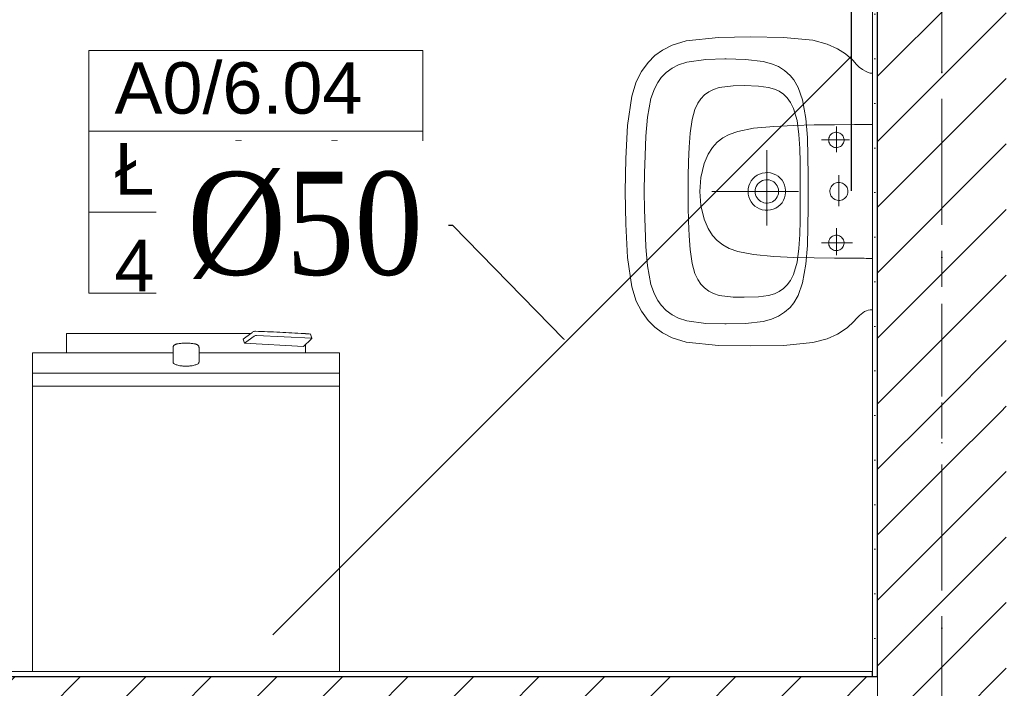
# Model space of a CAD drawing. Header units: millimetres. Extents: x -52968 to 399385, y -141133 to 110561.
# Tile 105 of 146: x 82214 to 84126, y -112810 to -111511. Entities that reach past the tile are written whole.
import ezdxf
from ezdxf import colors
from ezdxf.entities.mleader import LeaderData, LeaderLine
from ezdxf.math import Vec2, Vec3

# ---------------------------------------------------------------- set-up
doc = ezdxf.new("R2010")
doc.units = ezdxf.units.MM
for name, pattern in [('SIM-Wegliniec-21.07.2025-Parter$0$Kropki i Kreski', [360, 180, -90, 0, -90]), ('SIM-Wegliniec-21.07.2025-Parter$0$Przerywana długa', [390, 250, -140]), ('SIM-Wegliniec-21.07.2025-Parter$0$Przerywana podwójnie', [295, 125, -50, 70, -50])]:
    doc.linetypes.add(name, pattern=pattern)
doc.layers.add('_xref', color=250, linetype='Continuous')
for name, color, linetype, lineweight in [('RR_IWK_KS', 19, 'Kanalizacja', 30), ('RR_IWK_opisy', 7, 'Continuous', 0), ('SIM-Wegliniec-21.07.2025-Parter$0$Nowe_A-Armatura_Nr_pióra__2', 250, 'Continuous', 0), ('SIM-Wegliniec-21.07.2025-Parter$0$Nowe_A-Belki-Wieniec_Nr_pióra__69', 250, 'Continuous', 0), ('SIM-Wegliniec-21.07.2025-Parter$0$Nowe_A-Belki-Wieniec_Nr_pióra__90', 250, 'Continuous', 0), ('SIM-Wegliniec-21.07.2025-Parter$0$Nowe_A-Osi_Nr_pióra__20', 250, 'Continuous', 0), ('SIM-Wegliniec-21.07.2025-Parter$0$Nowe_A-Posadzki_Nr_pióra__89', 250, 'Continuous', 0), ('SIM-Wegliniec-21.07.2025-Parter$0$Nowe_A-Strefy-Parter_Nr_pióra__94', 250, 'Continuous', 0), ('SIM-Wegliniec-21.07.2025-Parter$0$Nowe_A-Ściany-Działowe', 250, 'Continuous', 0), ('SIM-Wegliniec-21.07.2025-Parter$0$Nowe_A-Ściany-Działowe_Nr_pióra__27', 250, 'Continuous', 0), ('SIM-Wegliniec-21.07.2025-Parter$0$Nowe_A-Ściany-Działowe_Nr_pióra__47', 250, 'Continuous', 0), ('SIM-Wegliniec-21.07.2025-Parter$0$Nowe_A-Ściany-Wewnętrzne', 250, 'Continuous', 0), ('SIM-Wegliniec-21.07.2025-Parter$0$Nowe_A-Ściany-Wewnętrzne_Nr_pióra__27', 250, 'Continuous', 0), ('SIM-Wegliniec-21.07.2025-Parter$0$Nowe_A-Ściany-Wewnętrzne_Nr_pióra__47', 250, 'Continuous', 0), ('SIM-Wegliniec-21.07.2025-Parter$0$Nowe_Metryczki pomieszczeń Archicada_Nr_pióra__6', 250, 'Continuous', 0)]:
    doc.layers.add(name, color=color, linetype=linetype, lineweight=lineweight)
doc.styles.add('Garamond', font='GARA.TTF')
doc.styles.add('SIM-Wegliniec-21.07.2025-Parter$0$STYL_AUTOMATYCZNY_2', font='arial.ttf')
doc.styles.get("Standard").update_dxf_attribs({"font": 'arial.ttf'})
doc.linetypes.add('Kanalizacja', pattern='A,25,0,["◄",Standard,S=5,R=0,X=-5,Y=-2.5],0', length=25)
pattern_1 = [(45, (0, 0), (-63.63961, 63.63961), [])]
pattern_2 = [(0, (0, 0), (0, 86.60254), [0, -50]), (0, (25, 43.3), (0, 86.60254), [0, -50])]

# ---------------------------------------------------------------- blocks, each defined once
blk = doc.blocks.new('SIM-Wegliniec-21.07.2025-Parter')
at = {"layer": 'SIM-Wegliniec-21.07.2025-Parter$0$Nowe_A-Ściany-Działowe', "linetype": 'Continuous', "lineweight": 0}
h = blk.add_hatch(dxfattribs=at)
h.set_pattern_fill('Bloczki_ceramiczne', color=256, style=0, pattern_type=2)
h.set_pattern_definition(pattern_1)
h.paths.add_polyline_path([(82160.1, -112902.6), (83870.1, -112902.6), (83870.1, -112787.6), (82160.1, -112787.6)])
at = {"layer": 'SIM-Wegliniec-21.07.2025-Parter$0$Nowe_A-Ściany-Działowe', "linetype": 'Continuous', "lineweight": 0, "true_color": 0x000000}
h = blk.add_hatch(dxfattribs=at)
h.set_pattern_fill('Tynk', color=18, style=0, pattern_type=2)
h.set_pattern_definition(pattern_2)
h.paths.add_polyline_path([(82170.1, -112787.6), (83870.1, -112787.6), (83870.1, -112777.6), (82170.1, -112777.6)])
at = {"layer": 'SIM-Wegliniec-21.07.2025-Parter$0$Nowe_A-Ściany-Działowe', "linetype": 'Continuous', "lineweight": 0}
h = blk.add_hatch(dxfattribs=at)
h.set_pattern_fill('Bloczki_ceramiczne', color=256, style=0, pattern_type=2)
h.set_pattern_definition(pattern_1)
h.paths.add_polyline_path([(83870.1, -112787.6), (83870.1, -112902.6), (83880.1, -112902.6), (83880.1, -112787.6)])
at = {"layer": 'SIM-Wegliniec-21.07.2025-Parter$0$Nowe_A-Ściany-Wewnętrzne', "linetype": 'Continuous', "lineweight": 0}
h = blk.add_hatch(dxfattribs=at)
h.set_pattern_fill('Tynk', color=256, style=0, pattern_type=2)
h.set_pattern_definition(pattern_2)
h.paths.add_polyline_path([(83880.1, -112787.6), (83880.1, -109677.6), (83870.1, -109677.6), (83870.1, -112787.6)])
h = blk.add_hatch(dxfattribs=at)
h.set_pattern_fill('Bloczki_ceramiczne', color=256, style=0, pattern_type=2)
h.set_pattern_definition(pattern_1)
h.paths.add_polyline_path([(84130.1, -112272.6), (84130.1, -109677.6), (83880.1, -109677.6), (83880.1, -112272.6)])
h = blk.add_hatch(dxfattribs=at)
h.set_pattern_fill('Bloczki_ceramiczne', color=256, style=0, pattern_type=2)
h.set_pattern_definition(pattern_1)
h.paths.add_polyline_path([(83880.1, -112272.6), (83880.1, -112387.6), (84130.1, -112387.6), (84130.1, -112272.6)])
h = blk.add_hatch(dxfattribs=at)
h.set_pattern_fill('Bloczki_ceramiczne', color=256, style=0, pattern_type=2)
h.set_pattern_definition(pattern_1)
h.paths.add_polyline_path([(83880.1, -112387.6), (83880.1, -112787.6), (84130.1, -112787.6), (84130.1, -112387.6)])
h = blk.add_hatch(dxfattribs=at)
h.set_pattern_fill('Bloczki_ceramiczne', color=256, style=0, pattern_type=2)
h.set_pattern_definition(pattern_1)
h.paths.add_polyline_path([(83880.1, -112787.6), (83880.1, -112902.6), (84130.1, -112902.6), (84130.1, -112787.6)])
at = {"layer": 'SIM-Wegliniec-21.07.2025-Parter$0$Nowe_A-Armatura_Nr_pióra__2', "linetype": 'Continuous', "lineweight": 13}
for p, q in [((83508.5, -111552), (83571.1, -111545.7)), ((83571.1, -111545.7), (83633.4, -111544.7)), ((83633.4, -111544.7), (83697.2, -111545.6)), ((83697.2, -111545.6), (83754.3, -111551.2)), ((83462.1, -111570.2), (83481.3, -111560.4)), ((83481.3, -111560.4), (83508.5, -111552)), ((83754.3, -111551.2), (83782.3, -111558.6)), ((83782.3, -111558.6), (83802.4, -111567.5)), ((83434.4, -111594), (83447.4, -111581)), ((83447.4, -111581), (83462.1, -111570.2)), ((83802.4, -111567.5), (83817.9, -111577.4)), ((83817.9, -111577.4), (83831.8, -111589.6)), ((83421.3, -111612), (83434.4, -111594)), ((83469.4, -111613.6), (83480.9, -111605.3)), ((83480.9, -111605.3), (83493.6, -111598.7)), ((83493.6, -111598.7), (83509.7, -111593.4)), ((83509.7, -111593.4), (83546.3, -111588.5)), ((83546.3, -111588.5), (83583.2, -111587.4)), ((83583.2, -111587.4), (83586.1, -111587.4)), ((83586.1, -111587.3), (83623.4, -111588.3)), ((83623.4, -111588.3), (83657.7, -111592.2)), ((83657.7, -111592.2), (83674.3, -111596.7)), ((83674.3, -111596.7), (83687.4, -111602.4)), ((83687.4, -111602.4), (83699.6, -111610.1)), ((83831.8, -111589.6), (83839.1, -111597.9)), ((83841.7, -111600.8), (83839.1, -111597.9)), ((83844.5, -111603.4), (83841.7, -111600.8)), ((83850.7, -111608.2), (83844.5, -111603.4)), ((83411.5, -111631.6), (83421.3, -111612)), ((83453.1, -111632.9), (83459.6, -111623.7)), ((83459.6, -111623.7), (83469.4, -111613.6)), ((83699.6, -111610.1), (83710.3, -111619.5)), ((83710.3, -111619.5), (83717.5, -111628.2)), ((83857.8, -111612), (83850.7, -111608.2)), ((83861.8, -111613.6), (83857.8, -111612)), ((83865.9, -111614.9), (83861.8, -111613.6)), ((83865.9, -111614.9), (83866.4, -111614.9)), ((83866.4, -111614.9), (83866.9, -111614.9)), ((83866.9, -111614.9), (83867.4, -111614.9)), ((83867.4, -111614.9), (83867.9, -111614.9)), ((83867.9, -111614.9), (83868.4, -111614.9)), ((83868.4, -111614.9), (83868.9, -111614.9)), ((83868.9, -111614.9), (83869.5, -111614.9)), ((83869.5, -111614.9), (83870.1, -111614.9)), ((83870.1, -111614.9), (83870.1, -111639.7)), ((83402.9, -111659.4), (83411.5, -111631.6)), ((83446.6, -111645.5), (83453.1, -111632.9)), ((83561.3, -111646.6), (83572.5, -111643)), ((83572.5, -111643), (83599.7, -111639.6)), ((83599.7, -111639.6), (83621.1, -111639.1)), ((83621.1, -111639.1), (83648.6, -111640)), ((83648.6, -111640), (83668.2, -111642.6)), ((83668.2, -111642.6), (83679.7, -111645.8)), ((83717.5, -111628.2), (83726.1, -111642.9)), ((83726.1, -111642.9), (83734.6, -111667)), ((83870.1, -111639.7), (83870.1, -111668.9)), ((83394.7, -111716.7), (83402.9, -111659.4)), ((83440, -111664.3), (83446.6, -111645.5)), ((83536.9, -111664.8), (83544.1, -111657.3)), ((83544.1, -111657.3), (83552.4, -111651.2)), ((83552.4, -111651.2), (83561.3, -111646.6)), ((83679.7, -111645.8), (83688.8, -111650.1)), ((83688.8, -111650.1), (83697.3, -111655.9)), ((83697.3, -111655.9), (83704.8, -111663.2)), ((83433.4, -111700.5), (83440, -111664.3)), ((83525.4, -111685.6), (83530.9, -111673.6)), ((83530.9, -111673.6), (83536.9, -111664.8)), ((83704.8, -111663.2), (83711.2, -111671.8)), ((83711.2, -111671.8), (83717, -111683.5)), ((83734.6, -111667), (83741, -111703.2)), ((83870.1, -111668.9), (83870.1, -111698.2)), ((83430.2, -111737.5), (83433.4, -111700.5)), ((83519.9, -111705), (83525.4, -111685.6)), ((83717, -111683.5), (83723.8, -111707.2)), ((83870.1, -111698.2), (83870.1, -111727.5)), ((83391.2, -111781.1), (83394.7, -111716.7)), ((83516, -111731.7), (83519.9, -111705)), ((83678.4, -111718.4), (83639.2, -111722.1)), ((83717.6, -111716.5), (83678.4, -111718.4)), ((83757, -111715.6), (83717.6, -111716.5)), ((83723.8, -111707.2), (83727.4, -111734)), ((83741, -111703.2), (83743.7, -111740)), ((83796.3, -111715.1), (83757, -111715.6)), ((83835.6, -111714.9), (83796.3, -111715.1)), ((83800.1, -111724.7), (83800.1, -111718.4)), ((83835.9, -111714.9), (83835.6, -111714.9)), ((83835.9, -111714.9), (83835.6, -111714.9)), ((83836.2, -111714.9), (83835.9, -111714.9)), ((83836.2, -111714.9), (83835.9, -111714.9)), ((83836.4, -111714.9), (83836.2, -111714.9)), ((83836.5, -111714.9), (83836.2, -111714.9)), ((83836.7, -111714.9), (83836.4, -111714.9)), ((83836.7, -111714.9), (83836.5, -111714.9)), ((83837, -111714.9), (83836.7, -111714.9)), ((83837, -111714.9), (83836.7, -111714.9)), ((83837.3, -111714.9), (83837, -111714.9)), ((83837.3, -111714.9), (83837, -111714.9)), ((83837.6, -111714.9), (83837.3, -111714.9)), ((83837.6, -111714.9), (83837.3, -111714.9)), ((83837.8, -111714.9), (83837.6, -111714.9)), ((83837.8, -111714.9), (83837.6, -111714.9)), ((83841.9, -111714.9), (83837.8, -111714.9)), ((83845.9, -111714.8), (83841.9, -111714.9)), ((83849.9, -111714.8), (83845.9, -111714.8)), ((83854, -111714.8), (83849.9, -111714.8)), ((83858, -111714.8), (83854, -111714.8)), ((83862, -111714.8), (83858, -111714.8)), ((83866, -111714.8), (83862, -111714.8)), ((83870.1, -111714.8), (83866, -111714.8)), ((83428.4, -111774.7), (83430.2, -111737.5)), ((83514.2, -111758.9), (83516, -111731.7)), ((83591.8, -111734.3), (83579.7, -111740.9)), ((83608.4, -111728.2), (83591.8, -111734.3)), ((83639.2, -111722.1), (83608.4, -111728.2)), ((83727.4, -111734), (83729.1, -111761.1)), ((83786.5, -111738.4), (83785.7, -111740.4)), ((83787.6, -111736.4), (83786.5, -111738.4)), ((83788.9, -111734.7), (83787.6, -111736.4)), ((83790.5, -111733.2), (83788.9, -111734.7)), ((83792.3, -111731.9), (83790.5, -111733.2)), ((83794.3, -111730.9), (83792.3, -111731.9)), ((83796.4, -111730.2), (83794.3, -111730.9)), ((83798.6, -111729.8), (83796.4, -111730.2)), ((83800.8, -111729.8), (83798.6, -111729.8)), ((83800.1, -111730.9), (83800.1, -111724.7)), ((83800.1, -111737.1), (83800.1, -111730.9)), ((83800.1, -111743.4), (83800.1, -111737.1)), ((83803, -111730.1), (83800.8, -111729.8)), ((83805.1, -111730.7), (83803, -111730.1)), ((83807.1, -111731.6), (83805.1, -111730.7)), ((83809, -111732.7), (83807.1, -111731.6)), ((83810.7, -111734.2), (83809, -111732.7)), ((83812.1, -111735.8), (83810.7, -111734.2)), ((83813.3, -111737.7), (83812.1, -111735.8)), ((83814.2, -111739.7), (83813.3, -111737.7)), ((83870.1, -111727.5), (83870.1, -111756.8)), ((83568.8, -111749.3), (83559.5, -111759.4)), ((83579.7, -111740.9), (83568.8, -111749.3)), ((83743.7, -111740), (83744.7, -111776.8)), ((83771.3, -111744.8), (83778.1, -111744.8)), ((83778.1, -111744.8), (83784.9, -111744.8)), ((83784.9, -111744.8), (83791.6, -111744.8)), ((83785.2, -111742.6), (83785, -111744.8)), ((83785, -111744.8), (83785.2, -111747)), ((83785.7, -111740.4), (83785.2, -111742.6)), ((83785.2, -111747), (83785.7, -111749.1)), ((83785.7, -111749.1), (83786.5, -111751.2)), ((83786.5, -111751.2), (83787.6, -111753.1)), ((83787.6, -111753.1), (83788.9, -111754.8)), ((83788.9, -111754.8), (83790.5, -111756.4)), ((83790.5, -111756.4), (83792.3, -111757.6)), ((83791.6, -111744.8), (83798.4, -111744.8)), ((83792.3, -111757.6), (83794.3, -111758.6)), ((83798.4, -111744.8), (83805.2, -111744.8)), ((83800.1, -111749.6), (83800.1, -111743.4)), ((83800.1, -111755.8), (83800.1, -111749.6)), ((83800.1, -111762.1), (83800.1, -111755.8)), ((83804.4, -111759.1), (83806.4, -111758.3)), ((83805.2, -111744.8), (83811.9, -111744.8)), ((83806.4, -111758.3), (83808.4, -111757.2)), ((83808.4, -111757.2), (83810.1, -111755.9)), ((83810.1, -111755.9), (83811.6, -111754.3)), ((83811.6, -111754.3), (83812.9, -111752.5)), ((83811.9, -111744.8), (83818.7, -111744.8)), ((83812.9, -111752.5), (83813.9, -111750.5)), ((83813.9, -111750.5), (83814.6, -111748.4)), ((83814.7, -111741.8), (83814.2, -111739.7)), ((83814.6, -111748.4), (83815, -111746.2)), ((83815, -111744), (83814.7, -111741.8)), ((83815, -111746.2), (83815, -111744)), ((83818.7, -111744.8), (83825.4, -111744.8)), ((83870.1, -111756.8), (83870.1, -111786.1)), ((83427.5, -111809.5), (83428.4, -111774.7)), ((83513.1, -111786.9), (83514.2, -111758.9)), ((83551, -111772.6), (83543.3, -111790.6)), ((83559.5, -111759.4), (83551, -111772.6)), ((83665.1, -111764.7), (83665.1, -111796.4)), ((83729.1, -111761.1), (83729.8, -111788.2)), ((83744.7, -111776.8), (83745, -111813.6)), ((83794.3, -111758.6), (83796.4, -111759.3)), ((83796.4, -111759.3), (83798.6, -111759.7)), ((83798.6, -111759.7), (83800, -111759.8)), ((83800, -111759.8), (83802.2, -111759.6)), ((83800.1, -111768.3), (83800.1, -111762.1)), ((83802.2, -111759.6), (83804.4, -111759.1)), ((83390.1, -111844.8), (83391.2, -111781.1)), ((83512.4, -111815.8), (83513.1, -111786.9)), ((83543.3, -111790.6), (83537.1, -111817.4)), ((83665.1, -111796.4), (83665.1, -111839.5)), ((83729.8, -111788.2), (83730, -111815.4)), ((83870.1, -111786.1), (83870.1, -111815.5)), ((83427.1, -111844.8), (83427.5, -111809.5)), ((83641.9, -111816.5), (83646.3, -111813.4)), ((83646.3, -111813.4), (83651.1, -111811)), ((83651.1, -111811), (83656.2, -111809.3)), ((83656.2, -111809.3), (83661.5, -111808.4)), ((83661.5, -111808.4), (83666.9, -111808.2)), ((83666.9, -111808.2), (83672.2, -111808.9)), ((83672.2, -111808.9), (83677.4, -111810.4)), ((83677.4, -111810.4), (83682.3, -111812.5)), ((83682.3, -111812.5), (83686.9, -111815.4)), ((83686.9, -111815.4), (83691, -111818.9)), ((83730, -111815.4), (83730, -111842.5)), ((83745, -111813.6), (83745.1, -111844.8)), ((83805.1, -111820.5), (83805.1, -111813)), ((83870.1, -111815.5), (83870.1, -111844.8)), ((83512.1, -111844.8), (83512.4, -111815.8)), ((83537.1, -111817.4), (83535.1, -111844.8)), ((83628.9, -111839.4), (83630.1, -111834.2)), ((83630.1, -111834.2), (83632, -111829.1)), ((83632, -111829.1), (83634.7, -111824.5)), ((83634.7, -111824.5), (83638, -111820.2)), ((83638, -111820.2), (83641.9, -111816.5)), ((83644.4, -111835), (83646.1, -111832.1)), ((83646.1, -111832.1), (83648.2, -111829.4)), ((83648.2, -111829.4), (83650.6, -111827.1)), ((83650.6, -111827.1), (83653.3, -111825.2)), ((83653.3, -111825.2), (83656.3, -111823.7)), ((83656.3, -111823.7), (83659.5, -111822.6)), ((83659.5, -111822.6), (83662.8, -111822.1)), ((83662.8, -111822.1), (83666.2, -111822)), ((83666.2, -111822), (83669.5, -111822.4)), ((83669.5, -111822.4), (83672.8, -111823.3)), ((83672.8, -111823.3), (83675.8, -111824.6)), ((83675.8, -111824.6), (83678.7, -111826.4)), ((83678.7, -111826.4), (83681.2, -111828.6)), ((83681.2, -111828.6), (83683.4, -111831.2)), ((83683.4, -111831.2), (83685.2, -111834.1)), ((83685.2, -111834.1), (83686.6, -111837.1)), ((83691, -111818.9), (83694.5, -111823)), ((83694.5, -111823), (83697.3, -111827.5)), ((83697.3, -111827.5), (83699.5, -111832.5)), ((83699.5, -111832.5), (83700.9, -111837.7)), ((83791.5, -111833.7), (83790.1, -111835.8)), ((83793.3, -111831.8), (83791.5, -111833.7)), ((83795.3, -111830.2), (83793.3, -111831.8)), ((83797.6, -111829), (83795.3, -111830.2)), ((83800, -111828.1), (83797.6, -111829)), ((83802.5, -111827.5), (83800, -111828.1)), ((83805.1, -111827.3), (83802.5, -111827.5)), ((83805.1, -111828.1), (83805.1, -111820.5)), ((83806.8, -111827.4), (83805.1, -111827.3)), ((83805.1, -111835.6), (83805.1, -111828.1)), ((83809.3, -111827.8), (83806.8, -111827.4)), ((83811.7, -111828.6), (83809.3, -111827.8)), ((83814.1, -111829.8), (83811.7, -111828.6)), ((83816.2, -111831.3), (83814.1, -111829.8)), ((83818, -111833), (83816.2, -111831.3)), ((83819.6, -111835.1), (83818, -111833)), ((83390.1, -111844.8), (83391.2, -111908.5)), ((83427.1, -111844.8), (83427.5, -111880.1)), ((83512.1, -111844.8), (83512.4, -111873.8)), ((83537.1, -111872.2), (83535.1, -111844.8)), ((83565.6, -111844.8), (83558.3, -111844.8)), ((83627.9, -111844.8), (83565.6, -111844.8)), ((83690.3, -111844.8), (83627.9, -111844.8)), ((83628.5, -111844.8), (83628.9, -111839.4)), ((83628.5, -111844.8), (83628.9, -111850.1)), ((83628.9, -111850.1), (83630.1, -111855.4)), ((83642.2, -111844.8), (83642.5, -111841.4)), ((83642.2, -111844.8), (83642.5, -111848.1)), ((83642.5, -111841.4), (83643.2, -111838.2)), ((83642.5, -111848.1), (83643.2, -111851.4)), ((83643.2, -111838.2), (83644.4, -111835)), ((83643.2, -111851.4), (83644.4, -111854.5)), ((83665.1, -111839.5), (83665.1, -111882.6)), ((83685.2, -111855.5), (83686.6, -111852.4)), ((83686.6, -111837.1), (83687.5, -111840.4)), ((83686.6, -111852.4), (83687.5, -111849.2)), ((83687.5, -111840.4), (83687.9, -111843.7)), ((83687.5, -111849.2), (83687.9, -111845.9)), ((83687.9, -111843.7), (83687.9, -111844.8)), ((83687.9, -111845.9), (83687.9, -111844.8)), ((83726.3, -111844.8), (83690.3, -111844.8)), ((83699.5, -111857.1), (83700.9, -111851.9)), ((83700.9, -111837.7), (83701.6, -111843)), ((83700.9, -111851.9), (83701.6, -111846.6)), ((83701.6, -111843), (83701.7, -111844.8)), ((83701.6, -111846.6), (83701.7, -111844.8)), ((83730, -111842.5), (83730, -111844.8)), ((83730, -111847), (83730, -111844.8)), ((83730, -111874.2), (83730, -111847)), ((83745, -111875.9), (83745.1, -111844.8)), ((83788.1, -111840.5), (83787.6, -111843.1)), ((83787.6, -111843.1), (83787.6, -111845.6)), ((83787.6, -111845.6), (83787.9, -111848.2)), ((83787.9, -111848.2), (83788.6, -111850.7)), ((83788.9, -111838.1), (83788.1, -111840.5)), ((83788.6, -111850.7), (83789.6, -111853)), ((83790.1, -111835.8), (83788.9, -111838.1)), ((83789.6, -111853), (83791, -111855.2)), ((83805.1, -111843.1), (83805.1, -111835.6)), ((83805.1, -111850.6), (83805.1, -111843.1)), ((83805.1, -111858.2), (83805.1, -111850.6)), ((83820.9, -111837.3), (83819.6, -111835.1)), ((83819.6, -111854.5), (83820.9, -111852.3)), ((83821.8, -111839.7), (83820.9, -111837.3)), ((83820.9, -111852.3), (83821.8, -111849.9)), ((83822.4, -111842.2), (83821.8, -111839.7)), ((83821.8, -111849.9), (83822.4, -111847.3)), ((83822.6, -111844.8), (83822.4, -111842.2)), ((83822.4, -111847.3), (83822.6, -111844.8)), ((83870.1, -111874.1), (83870.1, -111844.8)), ((83543.3, -111898.9), (83537.1, -111872.2)), ((83630.1, -111855.4), (83632, -111860.4)), ((83632, -111860.4), (83634.7, -111865.1)), ((83634.7, -111865.1), (83638, -111869.4)), ((83638, -111869.4), (83641.9, -111873.1)), ((83641.9, -111873.1), (83646.3, -111876.1)), ((83644.4, -111854.5), (83646.1, -111857.5)), ((83646.1, -111857.5), (83648.2, -111860.1)), ((83648.2, -111860.1), (83650.6, -111862.4)), ((83650.6, -111862.4), (83653.3, -111864.4)), ((83653.3, -111864.4), (83656.3, -111865.9)), ((83656.3, -111865.9), (83659.5, -111866.9)), ((83659.5, -111866.9), (83662.8, -111867.5)), ((83662.8, -111867.5), (83666.2, -111867.6)), ((83666.2, -111867.6), (83669.5, -111867.2)), ((83669.5, -111867.2), (83672.8, -111866.3)), ((83672.8, -111866.3), (83675.8, -111864.9)), ((83675.8, -111864.9), (83678.7, -111863.1)), ((83678.7, -111863.1), (83681.2, -111860.9)), ((83681.2, -111860.9), (83683.4, -111858.4)), ((83683.4, -111858.4), (83685.2, -111855.5)), ((83686.9, -111874.2), (83691, -111870.7)), ((83691, -111870.7), (83694.5, -111866.6)), ((83694.5, -111866.6), (83697.3, -111862)), ((83697.3, -111862), (83699.5, -111857.1)), ((83791, -111855.2), (83792.7, -111857.2)), ((83792.7, -111857.2), (83794.6, -111858.8)), ((83794.6, -111858.8), (83796.8, -111860.2)), ((83796.8, -111860.2), (83799.2, -111861.2)), ((83799.2, -111861.2), (83801.7, -111861.9)), ((83801.7, -111861.9), (83804.2, -111862.3)), ((83804.2, -111862.3), (83806.8, -111862.2)), ((83805.1, -111865.7), (83805.1, -111858.2)), ((83805.1, -111873.2), (83805.1, -111865.7)), ((83806.8, -111862.2), (83809.3, -111861.7)), ((83809.3, -111861.7), (83811.7, -111860.9)), ((83811.7, -111860.9), (83814.1, -111859.8)), ((83814.1, -111859.8), (83816.2, -111858.3)), ((83816.2, -111858.3), (83818, -111856.5)), ((83818, -111856.5), (83819.6, -111854.5)), ((83427.5, -111880.1), (83428.4, -111914.8)), ((83512.4, -111873.8), (83513.1, -111902.7)), ((83646.3, -111876.1), (83651.1, -111878.6)), ((83651.1, -111878.6), (83656.2, -111880.3)), ((83656.2, -111880.3), (83661.5, -111881.2)), ((83661.5, -111881.2), (83666.9, -111881.3)), ((83665.1, -111882.6), (83665.1, -111911.2)), ((83666.9, -111881.3), (83672.2, -111880.7)), ((83672.2, -111880.7), (83677.4, -111879.2)), ((83677.4, -111879.2), (83682.3, -111877)), ((83682.3, -111877), (83686.9, -111874.2)), ((83729.8, -111901.4), (83730, -111874.2)), ((83744.7, -111912.8), (83745, -111875.9)), ((83870.1, -111903.4), (83870.1, -111874.1)), ((83391.2, -111908.5), (83394.7, -111972.9)), ((83513.1, -111902.7), (83514.2, -111930.7)), ((83551, -111917), (83543.3, -111898.9)), ((83729.1, -111928.5), (83729.8, -111901.4)), ((83870.1, -111932.7), (83870.1, -111903.4)), ((83428.4, -111914.8), (83430.2, -111952.1)), ((83559.5, -111930.2), (83551, -111917)), ((83568.8, -111940.3), (83559.5, -111930.2)), ((83727.4, -111955.6), (83729.1, -111928.5)), ((83743.7, -111949.6), (83744.7, -111912.8)), ((83794.3, -111931), (83796.4, -111930.3)), ((83796.4, -111930.3), (83798.6, -111929.9)), ((83798.6, -111929.9), (83800, -111929.8)), ((83800, -111929.8), (83802.2, -111930)), ((83800.1, -111922.6), (83800.1, -111916)), ((83800.1, -111929.1), (83800.1, -111922.6)), ((83800.1, -111935.7), (83800.1, -111929.1)), ((83802.2, -111930), (83804.4, -111930.5)), ((83514.2, -111930.7), (83516, -111957.8)), ((83579.7, -111948.7), (83568.8, -111940.3)), ((83591.8, -111955.3), (83579.7, -111948.7)), ((83771.3, -111944.8), (83778.8, -111944.8)), ((83778.8, -111944.8), (83786.3, -111944.8)), ((83785, -111944.8), (83785.2, -111942.6)), ((83785.2, -111947), (83785, -111944.8)), ((83785.2, -111942.6), (83785.7, -111940.5)), ((83785.7, -111949.1), (83785.2, -111947)), ((83785.7, -111940.5), (83786.5, -111938.4)), ((83786.5, -111951.2), (83785.7, -111949.1)), ((83786.3, -111944.8), (83793.8, -111944.8)), ((83786.5, -111938.4), (83787.6, -111936.5)), ((83787.6, -111936.5), (83788.9, -111934.7)), ((83788.9, -111934.7), (83790.5, -111933.2)), ((83790.5, -111933.2), (83792.3, -111931.9)), ((83792.3, -111931.9), (83794.3, -111931)), ((83793.8, -111944.8), (83801.3, -111944.8)), ((83800.1, -111942.2), (83800.1, -111935.7)), ((83800.1, -111948.8), (83800.1, -111942.2)), ((83800.1, -111955.3), (83800.1, -111948.8)), ((83801.3, -111944.8), (83808.7, -111944.8)), ((83804.4, -111930.5), (83806.4, -111931.3)), ((83806.4, -111931.3), (83808.4, -111932.3)), ((83808.4, -111932.3), (83810.1, -111933.7)), ((83808.7, -111944.8), (83816.2, -111944.8)), ((83810.1, -111933.7), (83811.6, -111935.3)), ((83811.6, -111935.3), (83812.9, -111937.1)), ((83812.9, -111937.1), (83813.9, -111939.1)), ((83813.9, -111939.1), (83814.6, -111941.2)), ((83814.7, -111947.7), (83814.2, -111949.8)), ((83814.6, -111941.2), (83815, -111943.3)), ((83815, -111945.5), (83814.7, -111947.7)), ((83815, -111943.3), (83815, -111945.5)), ((83816.2, -111944.8), (83823.7, -111944.8)), ((83823.7, -111944.8), (83831.2, -111944.8)), ((83870.1, -111962), (83870.1, -111932.7)), ((83430.2, -111952.1), (83433.4, -111989)), ((83516, -111957.8), (83519.9, -111984.6)), ((83608.4, -111961.3), (83591.8, -111955.3)), ((83639.2, -111967.5), (83608.4, -111961.3)), ((83678.4, -111971.2), (83639.2, -111967.5)), ((83723.8, -111982.4), (83727.4, -111955.6)), ((83741, -111986.3), (83743.7, -111949.6)), ((83787.6, -111953.1), (83786.5, -111951.2)), ((83788.9, -111954.9), (83787.6, -111953.1)), ((83790.5, -111956.4), (83788.9, -111954.9)), ((83792.3, -111957.7), (83790.5, -111956.4)), ((83794.3, -111958.6), (83792.3, -111957.7)), ((83796.4, -111959.3), (83794.3, -111958.6)), ((83798.6, -111959.7), (83796.4, -111959.3)), ((83800.8, -111959.8), (83798.6, -111959.7)), ((83800.1, -111961.9), (83800.1, -111955.3)), ((83800.1, -111968.5), (83800.1, -111961.9)), ((83803, -111959.5), (83800.8, -111959.8)), ((83805.1, -111958.9), (83803, -111959.5)), ((83807.1, -111958), (83805.1, -111958.9)), ((83809, -111956.8), (83807.1, -111958)), ((83810.7, -111955.4), (83809, -111956.8)), ((83812.1, -111953.7), (83810.7, -111955.4)), ((83813.3, -111951.9), (83812.1, -111953.7)), ((83814.2, -111949.8), (83813.3, -111951.9)), ((83870.1, -111991.3), (83870.1, -111962)), ((83394.7, -111972.9), (83402.9, -112030.2)), ((83519.9, -111984.6), (83525.4, -112004)), ((83717.6, -111973), (83678.4, -111971.2)), ((83717, -112006.1), (83723.8, -111982.4)), ((83757, -111974), (83717.6, -111973)), ((83734.6, -112022.5), (83741, -111986.3)), ((83796.3, -111974.5), (83757, -111974)), ((83835.6, -111974.7), (83796.3, -111974.5)), ((83835.9, -111974.7), (83835.6, -111974.7)), ((83835.9, -111974.7), (83835.6, -111974.7)), ((83836.2, -111974.7), (83835.9, -111974.7)), ((83836.2, -111974.7), (83835.9, -111974.7)), ((83836.4, -111974.7), (83836.2, -111974.7)), ((83836.5, -111974.7), (83836.2, -111974.7)), ((83836.7, -111974.7), (83836.4, -111974.7)), ((83836.7, -111974.7), (83836.5, -111974.7)), ((83837, -111974.7), (83836.7, -111974.7)), ((83837, -111974.7), (83836.7, -111974.7)), ((83837.3, -111974.7), (83837, -111974.7)), ((83837.3, -111974.7), (83837, -111974.7)), ((83837.6, -111974.7), (83837.3, -111974.7)), ((83837.6, -111974.7), (83837.3, -111974.7)), ((83837.8, -111974.7), (83837.6, -111974.7)), ((83837.8, -111974.7), (83837.6, -111974.7)), ((83841.9, -111974.7), (83837.8, -111974.7)), ((83845.9, -111974.7), (83841.9, -111974.7)), ((83849.9, -111974.7), (83845.9, -111974.7)), ((83854, -111974.7), (83849.9, -111974.7)), ((83858, -111974.8), (83854, -111974.7)), ((83862, -111974.8), (83858, -111974.8)), ((83866, -111974.8), (83862, -111974.8)), ((83870.1, -111974.8), (83866, -111974.8)), ((83433.4, -111989), (83440, -112025.3)), ((83525.4, -112004), (83530.9, -112015.9)), ((83711.2, -112017.8), (83717, -112006.1)), ((83870.1, -112020.6), (83870.1, -111991.3)), ((83440, -112025.3), (83446.6, -112044.1)), ((83530.9, -112015.9), (83536.9, -112024.8)), ((83536.9, -112024.8), (83544.1, -112032.3)), ((83704.8, -112026.4), (83711.2, -112017.8)), ((83726.1, -112046.7), (83734.6, -112022.5)), ((83870.1, -112049.9), (83870.1, -112020.6)), ((83402.9, -112030.2), (83411.5, -112058)), ((83446.6, -112044.1), (83453.1, -112056.7)), ((83544.1, -112032.3), (83552.4, -112038.4)), ((83552.4, -112038.4), (83561.3, -112043)), ((83561.3, -112043), (83572.5, -112046.6)), ((83668.2, -112047), (83679.7, -112043.7)), ((83679.7, -112043.7), (83688.8, -112039.4)), ((83688.8, -112039.4), (83697.3, -112033.6)), ((83697.3, -112033.6), (83704.8, -112026.4)), ((83411.5, -112058), (83421.3, -112077.6)), ((83453.1, -112056.7), (83459.6, -112065.8)), ((83572.5, -112046.6), (83599.7, -112049.9)), ((83599.7, -112049.9), (83621.1, -112050.4)), ((83621.1, -112050.4), (83648.6, -112049.5)), ((83648.6, -112049.5), (83668.2, -112047)), ((83710.3, -112070.1), (83717.5, -112061.4)), ((83717.5, -112061.4), (83726.1, -112046.7)), ((83870.1, -112074.7), (83870.1, -112049.9)), ((83421.3, -112077.6), (83434.4, -112095.5)), ((83459.6, -112065.8), (83469.4, -112075.9)), ((83469.4, -112075.9), (83480.9, -112084.3)), ((83687.4, -112087.2), (83699.6, -112079.5)), ((83699.6, -112079.5), (83710.3, -112070.1)), ((83854.6, -112078.3), (83844.7, -112085.8)), ((83858.3, -112076.5), (83854.6, -112078.3)), ((83862.1, -112075.3), (83858.3, -112076.5)), ((83865.9, -112074.7), (83862.1, -112075.3)), ((83865.9, -112074.7), (83866.4, -112074.7)), ((83866.4, -112074.7), (83866.9, -112074.7)), ((83866.9, -112074.7), (83867.4, -112074.7)), ((83867.4, -112074.7), (83867.9, -112074.7)), ((83867.9, -112074.7), (83868.4, -112074.7)), ((83868.4, -112074.7), (83868.9, -112074.7)), ((83868.9, -112074.7), (83869.5, -112074.7)), ((83869.5, -112074.7), (83870.1, -112074.7)), ((83434.4, -112095.5), (83447.4, -112108.6)), ((83480.9, -112084.3), (83493.6, -112090.8)), ((83493.6, -112090.8), (83509.7, -112096.2)), ((83509.7, -112096.2), (83546.3, -112101.1)), ((83546.3, -112101.1), (83583.2, -112102.2)), ((83583.2, -112102.2), (83586.1, -112102.2)), ((83586.1, -112102.2), (83623.4, -112101.3)), ((83623.4, -112101.3), (83657.7, -112097.4)), ((83657.7, -112097.4), (83674.3, -112092.9)), ((83674.3, -112092.9), (83687.4, -112087.2)), ((83820.8, -112109.8), (83834.3, -112097.3)), ((83834.3, -112097.3), (83839.1, -112091.6)), ((83841.8, -112088.7), (83839.1, -112091.7)), ((83844.7, -112085.8), (83841.8, -112088.7)), ((82305, -112158.1), (82305, -112120.9)), ((82305, -112120.9), (82662.7, -112120.9)), ((82647.9, -112131.6), (82662.7, -112120.9)), ((82766.2, -112120.9), (82769, -112120.9)), ((82769, -112121.1), (82766.2, -112120.9)), ((82769, -112120.9), (82769, -112121.1)), ((83447.4, -112108.6), (83462.1, -112119.4)), ((83462.1, -112119.4), (83481.3, -112129.2)), ((83802.4, -112122.1), (83820.8, -112109.8)), ((82650.3, -112139.5), (82647.9, -112131.6)), ((82650.3, -112139.5), (82669.4, -112125.7)), ((82764.9, -112146), (82650.3, -112139.5)), ((82674, -112124.3), (82781.4, -112129.8)), ((82779, -112121.9), (82781.4, -112129.8)), ((83481.3, -112129.2), (83508.5, -112137.6)), ((83508.5, -112137.6), (83571.1, -112143.8)), ((83697.2, -112143.9), (83754.3, -112138.4)), ((83754.3, -112138.4), (83782.3, -112131)), ((83782.3, -112131), (83802.4, -112122.1)), ((82238.8, -112223.3), (82238.8, -112158.1)), ((82238.8, -112158.1), (82305, -112158.1)), ((82305, -112158.1), (82511.8, -112158.1)), ((82511.8, -112147.9), (82511.8, -112176.3)), ((82516.3, -112142), (82516.1, -112142.1)), ((82557.9, -112142.1), (82557.7, -112142)), ((82562.2, -112176.3), (82562.2, -112147.9)), ((82562.2, -112158.1), (82769, -112158.1)), ((82769, -112142.1), (82764.9, -112146)), ((82769, -112142.1), (82769, -112158.1)), ((82769, -112158.1), (82835, -112158.1)), ((82835, -112158.1), (82835.3, -112158.1)), ((82835.3, -112158.1), (82835.3, -112777.6)), ((83571.1, -112143.8), (83633.4, -112144.8)), ((83633.4, -112144.8), (83697.2, -112143.9)), ((82238.8, -112197.8), (82835.3, -112197.8)), ((82238.7, -112777.6), (82238.7, -112223.3)), ((82238.7, -112223.3), (82238.8, -112223.3)), ((82835.3, -112223.3), (82238.8, -112223.3)), ((82835.3, -112777.6), (82238.7, -112777.6))]:
    blk.add_line(p, q, dxfattribs=at)
for centre, radius, start, end in [((86669.5, -117651.2), 6829.2, 125.90143, 125.9235), ((86324.9, -117175.2), 6241.6, 125.87728, 125.90143), ((82671.7, -112124.3), 8.04, 108.3876, 125.8765), ((82671.3, -112123.2), 6.88, 88.0124, 108.3878), ((82527.4, -116269.5), 4155.6, 87.3581, 88.0115), ((82603.8, -114613.7), 2498.1, 86.2712, 87.3581), ((82690, -113302), 1183.5, 85.9355, 86.1733), ((83987.8, -95038.3), 17126.2, 265.93551, 265.95194), ((82527.6, -112176.1), 36, 100.8526, 102.5428), ((82529.6, -112186.6), 46.7, 99.5517, 100.8526), ((82531.6, -112198.6), 58.9, 96.1389, 99.5517), ((82535.5, -112234.7), 95.2, 94.028, 96.1389), ((82536.4, -112247.4), 108, 91.8633, 94.028), ((82537, -112264.9), 125.4, 89.9999, 91.8633), ((82537, -112264.9), 125.4, 88.1366, 89.9999), ((82537.6, -112247.4), 108, 85.972, 88.1366), ((82538.5, -112234.7), 95.2, 83.861, 85.972), ((82542.3, -112198.6), 58.9, 80.4479, 83.861), ((82544.4, -112186.6), 46.7, 79.1469, 80.4479), ((82546.4, -112176.1), 36, 77.4565, 79.1469), ((82674, -112132.2), 7.88, 89.8974, 125.4743), ((56835.7, -84718.2), 37744, 313.39987, 313.41168), ((91131.6, -120970.4), 12160.3, 133.37502, 133.41168), ((82778.8, -112122.2), 0.4, 65.3179, 85.944), ((82778.9, -112122), 0.162, 16.8922, 65.3162), ((82786.7, -112138.1), 9.25, 126.5811, 133.3752), ((82780.7, -112130.1), 0.779, 306.5803, 16.9006), ((82517.4, -112147.9), 5.58, 165.2332, 176.5338), ((82517.5, -112147.9), 5.71, 154.1904, 165.2338), ((82517.6, -112147.9), 5.81, 149.1314, 154.1899), ((82517.7, -112148), 5.99, 144.2248, 149.1319), ((82517.8, -112148.1), 6.09, 141.1805, 144.2244), ((82518, -112148.2), 6.28, 138.2279, 141.1805), ((82518, -112148.3), 6.37, 136.1672, 138.2281), ((82518.2, -112148.4), 6.56, 134.1649, 136.1671), ((82518.3, -112148.6), 6.78, 128.632, 134.165), ((82518.9, -112149.3), 7.71, 123.7676, 128.6321), ((82519.2, -112149.8), 8.29, 120.5582, 123.7673), ((82519.9, -112150.8), 9.52, 117.7635, 120.5583), ((82520.2, -112151.5), 10.2, 115.5403, 117.7635), ((82520.9, -112152.9), 11.8, 113.6113, 115.5402), ((82521.4, -112154.2), 13.3, 111.0541, 113.0273), ((82522.3, -112156.6), 15.8, 109.3972, 111.0542), ((82523, -112158.4), 17.8, 106.92, 109.3972), ((82524.7, -112163.9), 23.4, 105.044, 106.9201), ((82525.4, -112166.6), 26.3, 103.6721, 105.0441), ((82526.7, -112172.1), 31.9, 102.5428, 103.6721), ((82547.3, -112172.1), 31.9, 76.3275, 77.4565), ((82548.6, -112166.6), 26.3, 74.9559, 76.3275), ((82549.3, -112163.9), 23.4, 73.0799, 74.956), ((82551, -112158.4), 17.8, 70.6028, 73.08), ((82551.6, -112156.6), 15.8, 68.9453, 70.6028), ((82552.6, -112154.2), 13.3, 66.9712, 68.9452), ((82553.1, -112152.9), 11.8, 64.4598, 66.3887), ((82553.8, -112151.5), 10.2, 62.2365, 64.4597), ((82554.1, -112150.8), 9.52, 59.4406, 62.2366), ((82554.8, -112149.8), 8.29, 56.2298, 59.4405), ((82555.1, -112149.3), 7.71, 51.3667, 56.23), ((82555.7, -112148.6), 6.78, 45.8351, 51.3667), ((82555.8, -112148.4), 6.56, 43.8329, 45.8351), ((82556, -112148.3), 6.37, 41.7719, 43.8328), ((82556, -112148.2), 6.28, 38.8173, 41.7723), ((82556.2, -112148.1), 6.09, 35.77, 38.8171), ((82556.3, -112148), 5.99, 30.8664, 35.7702), ((82556.4, -112147.9), 5.81, 25.8101, 30.8662), ((82556.5, -112147.9), 5.7, 13.0535, 25.8103), ((82556.6, -112147.9), 5.57, 0, 13.0526), ((82514.3, -112176.3), 2.47, 179.9977, 198.7822), ((82515.1, -112176), 3.37, 198.7834, 212.5897), ((82516.1, -112175.4), 4.5, 212.5898, 225.6923), ((82518.5, -112172.9), 7.99, 225.6923, 233.0951), ((82555.5, -112172.9), 7.99, 306.9032, 314.3055), ((82557.9, -112175.4), 4.5, 314.3059, 327.4076), ((82558.9, -112176), 3.37, 327.4075, 341.213), ((82559.7, -112176.3), 2.47, 341.2135, 359.9977), ((82521.1, -112169.5), 12.3, 233.095, 247.1634), ((82528.4, -112152.1), 31.2, 247.1634, 252.7467), ((82530.8, -112144.3), 39.3, 252.7467, 258.8347), ((82535.3, -112121.5), 62.6, 258.8347, 262.658), ((82536, -112116.1), 68, 262.658, 264.66), ((82536.7, -112108.4), 75.7, 264.66, 266.4583), ((82536.9, -112105.8), 78.4, 266.4583, 268.2601), ((82537, -112103), 81.2, 268.2601, 269.9998), ((82537, -112103), 81.2, 269.9998, 271.7394), ((82537.1, -112105.8), 78.4, 271.7394, 273.5413), ((82537.2, -112108.4), 75.7, 273.5413, 275.3395), ((82538, -112116.1), 68, 275.3395, 277.3415), ((82538.7, -112121.5), 62.6, 277.3415, 281.1647), ((82543.2, -112144.3), 39.3, 281.1647, 287.2525), ((82545.6, -112152.1), 31.2, 287.2525, 292.8356), ((82552.9, -112169.5), 12.3, 292.8357, 306.9033)]:
    blk.add_arc(centre, radius, start, end, dxfattribs=at)
at = {"layer": 'SIM-Wegliniec-21.07.2025-Parter$0$Nowe_A-Belki-Wieniec_Nr_pióra__69', "linetype": 'SIM-Wegliniec-21.07.2025-Parter$0$Kropki i Kreski', "lineweight": 13}
blk.add_line((84005.1, -109542.6), (84005.1, -117042.6), dxfattribs=at)
at = {"layer": 'SIM-Wegliniec-21.07.2025-Parter$0$Nowe_A-Belki-Wieniec_Nr_pióra__90', "linetype": 'SIM-Wegliniec-21.07.2025-Parter$0$Przerywana długa', "lineweight": 13}
blk.add_line((83880.1, -109667.6), (83880.1, -116917.6), dxfattribs=at)
at = {"layer": 'SIM-Wegliniec-21.07.2025-Parter$0$Nowe_A-Osi_Nr_pióra__20', "linetype": 'SIM-Wegliniec-21.07.2025-Parter$0$Przerywana podwójnie', "lineweight": 13}
blk.add_line((84005.1, -95559.9), (84005.1, -117792.3), dxfattribs=at)
at = {"layer": 'SIM-Wegliniec-21.07.2025-Parter$0$Nowe_A-Posadzki_Nr_pióra__89', "linetype": 'Continuous', "lineweight": 13, "flags": 128}
for points in [[(82160.1, -109667.6), (83880.1, -109667.6), (83880.1, -112787.6), (82160.1, -112787.6)], [(82170.1, -112777.6), (83870.1, -112777.6), (83870.1, -109677.6), (82170.1, -109677.6)]]:
    blk.add_lwpolyline(points, close=True, dxfattribs=at)
at = {"layer": 'SIM-Wegliniec-21.07.2025-Parter$0$Nowe_A-Strefy-Parter_Nr_pióra__94', "linetype": 'Continuous', "lineweight": 13, "flags": 128}
blk.add_lwpolyline([(82170.1, -109677.6), (82170.1, -112777.6), (83870.1, -112777.6), (83870.1, -110477.6), (83495.1, -110477.6), (83495.1, -109677.6)], close=True, dxfattribs=at)
at = {"layer": 'SIM-Wegliniec-21.07.2025-Parter$0$Nowe_A-Ściany-Działowe_Nr_pióra__27', "linetype": 'Continuous', "lineweight": 25}
blk.add_line((83870.1, -112787.6), (82160.1, -112787.6), dxfattribs=at)
at = {"layer": 'SIM-Wegliniec-21.07.2025-Parter$0$Nowe_A-Ściany-Działowe_Nr_pióra__27', "linetype": 'Continuous', "lineweight": 25, "flags": 128}
blk.add_lwpolyline([(83870.1, -112787.6), (83870.1, -112777.6)], dxfattribs=at)
at = {"layer": 'SIM-Wegliniec-21.07.2025-Parter$0$Nowe_A-Ściany-Działowe_Nr_pióra__47', "linetype": 'Continuous', "lineweight": 15, "flags": 128}
blk.add_lwpolyline([(83870.1, -112777.6), (82170.1, -112777.6)], dxfattribs=at)
at = {"layer": 'SIM-Wegliniec-21.07.2025-Parter$0$Nowe_A-Ściany-Wewnętrzne_Nr_pióra__27', "linetype": 'Continuous', "lineweight": 25}
for q in [(83880.1, -109677.6), (83870.1, -112787.6), (83870.1, -112787.6)]:
    blk.add_line((83880.1, -112787.6), q, dxfattribs=at)
at = {"layer": 'SIM-Wegliniec-21.07.2025-Parter$0$Nowe_A-Ściany-Wewnętrzne_Nr_pióra__47', "linetype": 'Continuous', "lineweight": 15, "flags": 128}
blk.add_lwpolyline([(83870.1, -109677.6), (83870.1, -112787.6)], dxfattribs=at)
at = {"layer": 'SIM-Wegliniec-21.07.2025-Parter$0$Nowe_Metryczki pomieszczeń Archicada_Nr_pióra__6', "linetype": 'Continuous', "lineweight": 13}
for p, q in [((82348, -111570.9), (82997, -111570.9)), ((82348, -111728), (82348, -111570.9)), ((82997, -111570.9), (82997, -111728)), ((82997, -111728), (82348, -111728)), ((82348, -111728), (82997, -111728)), ((82348, -111885.2), (82348, -111728)), ((82997, -111728), (82997, -111885.2)), ((82997, -111885.2), (82348, -111885.2)), ((82348, -111885.2), (82997, -111885.2)), ((82348, -112042.3), (82348, -111885.2)), ((82997, -111885.2), (82997, -112042.3)), ((82997, -112042.3), (82348, -112042.3))]:
    blk.add_line(p, q, dxfattribs=at)
at = {"layer": 'SIM-Wegliniec-21.07.2025-Parter$0$Nowe_Metryczki pomieszczeń Archicada_Nr_pióra__6', "lineweight": 13, "char_height": 100, "attachment_point": 1, "style": 'SIM-Wegliniec-21.07.2025-Parter$0$STYL_AUTOMATYCZNY_2'}
for s, insert in [('\\A1;{\\pql;\\pt0,2300;\\fArial|b0|i0|c238|p0;\\W1.000000;A0/6.04\\fArial|b0|i0|c238|p0;\\W1.000000;\\A1{\\H.66x;\\S^  ;}\\fArial|b0|i0|c238|p0;\\W1.000000;\\fArial|b0|i0|c238|p0;\\W1.000000;\\A1{\\H.66x;\\S^  ;}}', (82398, -111593.8)), ('\\A1;{\\pql;\\pt0,2300;\\fArial|b0|i0|c238|p0;\\W1.000000;Łazienka\\fArial|b0|i0|c238|p0;\\W1.000000;\\A1{\\H.66x;\\S^  ;}\\fArial|b0|i0|c238|p0;\\W1.000000;\\fArial|b0|i0|c238|p0;\\W1.000000;\\A1{\\H.66x;\\S^  ;}}', (82398, -111750.9)), ('\\A1;{\\pql;\\pt0,2300;\\fArial|b0|i0|c238|p0;\\W1.000000;4,97\\fArial|b0|i0|c238|p0;\\W1.000000;\\A1{\\H.66x;\\S^  ;}\\fArial|b0|i0|c238|p0;\\W1.000000; m\\fArial|b0|i0|c238|p0;\\W1.000000;\\A1{\\H.66x;\\S2^  ;}}', (82398, -111909.5))]:
    blk.add_mtext(s, dxfattribs=dict(at, insert=insert))

msp = doc.modelspace()

# ---------------------------------------------------------------- block references
at = {"layer": '_xref'}
msp.add_blockref('SIM-Wegliniec-21.07.2025-Parter', (0, 0), dxfattribs=at)

# ---------------------------------------------------------------- next in the draw order: linework, layer by layer
at = {"layer": 'RR_IWK_KS', "ltscale": 30}
for p, q in [((83828.9, -110042.5), (83828.9, -111582.7)), ((83828.9, -111582.7), (83828.9, -111843.5))]:
    msp.add_line(p, q, dxfattribs=at)

# ---------------------------------------------------------------- next in the draw order: leaders
at = {"layer": 'RR_IWK_opisy'}
ml = msp.add_multileader_mtext('Standard', dxfattribs=at)
ml.set_content('\\fGaramond|b0|i0;%%c50', color=256, style='Garamond')
ml.set_leader_properties()
ml.build(insert=Vec2(0, 0))
ml.multileader.update_dxf_attribs({"has_text_frame": 1, "text_left_attachment_type": 2, "text_right_attachment_type": 2})
ctx = ml.context
ctx.base_point, ctx.char_height, ctx.landing_gap_size, ctx.plane_origin = Vec3(82445.9, -111911.2), 200, 50, Vec3(-64810.3, 83067)
ctx.left_attachment, ctx.right_attachment, ctx.text_align_type = 2, 2, 2
notes = []
notes.append((ctx, [(0, (1, 1, 0), (83055, -111911.1), (-1, 0), 8, [(0, [(83273.6, -112134.3)], 0, [])])]))
ctx.mtext.insert, ctx.mtext.alignment = Vec3(82997, -111806.6), 3
ctx.mtext.has_bg_fill, ctx.mtext.bg_color, ctx.mtext.bg_scale_factor, ctx.mtext.bg_transparency, ctx.mtext.use_window_bg_color = 1, -1027028792, 1.3, 0, 1
for ctx, leaders in notes:
    for number, flags, end, landing, length, lines in leaders:
        leader = LeaderData()
        leader.index, (leader.has_last_leader_line, leader.has_dogleg_vector, leader.attachment_direction) = number, flags
        leader.last_leader_point, leader.dogleg_vector, leader.dogleg_length = Vec3(end), Vec3(landing), length
        for number, points, colour, breaks in lines:
            line = LeaderLine()
            line.index, line.vertices, line.color, line.breaks = number, Vec3.list(points), colors.encode_raw_color(colour), breaks
            leader.lines.append(line)
        ctx.leaders.append(leader)

# ---------------------------------------------------------------- next in the draw order: linework, layer by layer
at = {"layer": 'RR_IWK_KS', "ltscale": 30}
msp.add_line((83828.9, -111582.7), (82705.8, -112705.8), dxfattribs=at)

doc.saveas('drawing.dxf')
